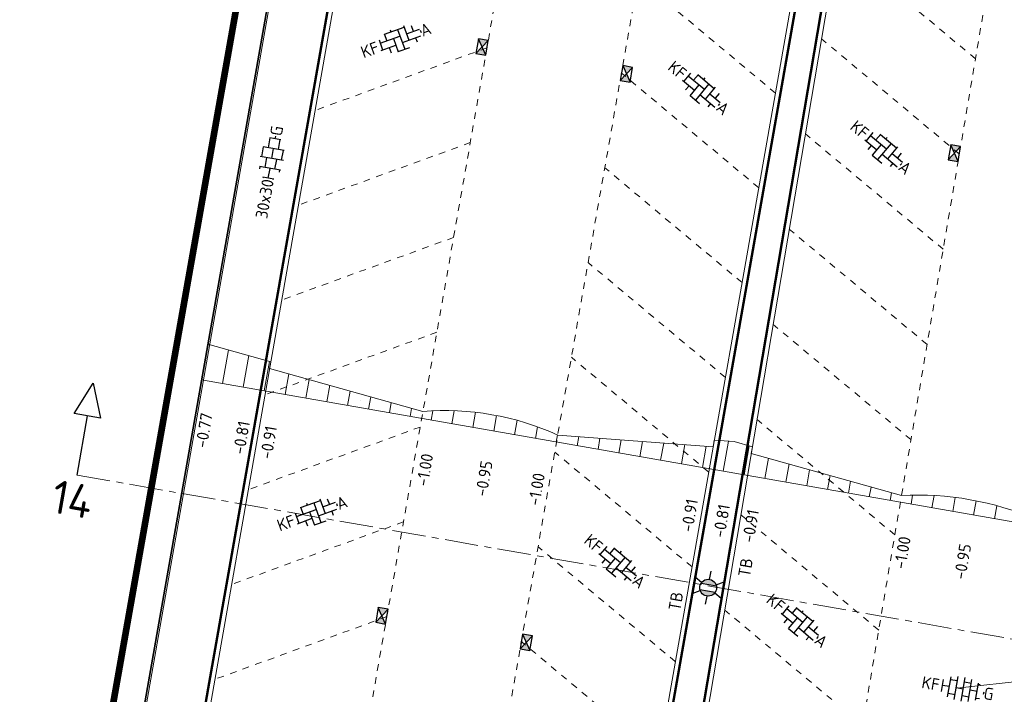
# Model space of a CAD drawing. Header units: metres. Extents: x 2514 to 227642, y 1683 to 852646.
# Tile 245 of 256: x 113870 to 113900, y 426248 to 426268. Entities that reach past the tile are written whole.
import ezdxf
from ezdxf.enums import TextEntityAlignment as Align
from ezdxf.lldxf.tags import DXFTag

# ---------------------------------------------------------------- set-up
doc = ezdxf.new("R2010")
doc.units = ezdxf.units.M
doc.linetypes.add('VW-1-1_STREEP', pattern=[2, 1, -1])
doc.linetypes.add('XX-CENTER', pattern=[8, 5, -1, 1, -1])
for name, color, linetype, lineweight in [('B-WE-KG-GRENS_PERCEEL-GV', 252, 'KG-PERCEEL', 18), ('B-WE-OG-BEBOUWING-GV', 4, 'Continuous', 35), ('N-WE-IE-MEUBILAIR_WEGMEUBILAIR_LICHTMAST-S', 7, 'Continuous', 25), ('N-WE-KG-WERKGRENS-G', 7, 'XX-CENTER', 35), ('N-WE-RI-HWA_KOLK-S', 150, 'Continuous', 25), ('N-WE-VH-KANTOPSLUITING-T18', 1, 'Continuous', 18), ('N-WE-VH-KANTOPSLUITING_ACHTERKANTBAND-G', 1, 'Continuous', 50), ('N-WE-VH-KANTOPSLUITING_TROTTOIRBAND_130 150-G', 2, 'Continuous', 13), ('N-WE-VH-M', 7, 'Continuous', 18), ('N-WE-VH-NAP-T18', 1, 'Continuous', 18), ('N-WE-VH-VERHARDING_BETONSTRAATSTEEN-S', 1, 'Continuous', 25), ('N-WE-VH-VERHARDING_STRAATBAKSTEEN-S', 1, 'Continuous', 5), ('N-WE-VH-VERHARDING_TEGEL-S', 1, 'Continuous', 25), ('N-WE-VH-VERKANTING-G', 252, 'Continuous', 5), ('N-WE-VW-MARKERING_LANGS_STREEP_11_010-G', 7, 'VW-1-1_STREEP', 13), ('X-XX-AL-VERWIJZING-S', 7, 'Continuous', 25), ('X-XX-AL-VERWIJZING_DOORSNEDE-G', 7, 'XX-CENTER', 18)]:
    doc.layers.add(name, color=color, linetype=linetype, lineweight=lineweight)
doc.styles.add('ISO', font='NLCS-ISO.ttf')
doc.styles.add('NLCS-ISO', font='NLCS-ISO.ttf', dxfattribs={"height": 1.8})
doc.styles.add('NLCS-ISO-M200-T18', font='NLCS-ISO.ttf', dxfattribs={"height": 0.36})
doc.styles.get("Standard").update_dxf_attribs({"font": 'romans'})
tags = doc.linetypes.add('KG-PERCEEL', pattern='A,5.5,-2,["P",Standard,S=1.8,R=0,X=-0.5,Y=-0.9],-2,5.5,-2,[5,NLCS.SHX,S=0.75,R=0,X=0,Y=0],-2', length=19).pattern_tags.tags
tags[6] = DXFTag(74, 10)
doc.dimstyles.new('NLCS-M200-T18-PIJL_L2_H1', dxfattribs={"dimscale": 0.2, "dimtxt": 2.5, "dimasz": 1.8, "dimexe": 2, "dimexo": 2, "dimgap": 0.7, "dimtad": 1, "dimzin": 0, "dimdsep": 46, "dimtxsty": 'NLCS-ISO-M200-T18', "dimcen": 0, "dimdle": 2, "dimclrd": 256, "dimclre": 256, "dimclrt": 1, "dimadec": 1, "dimazin": 0, "dimtfac": 1, "dimtdec": 3, "dimtofl": 0, "dimtmove": 0, "dimatfit": 3, "dimfxl": 2, "dimfxlon": 1, "dimtfillclr": 256, "dimtolj": 1, "dimtzin": 0, "dimlwd": -1, "dimlwe": -1, "dimarcsym": 0})

# ---------------------------------------------------------------- blocks, each defined once
blk = doc.blocks.new('SVH-TEGEL_300X300_DUN_HALFST_KL-SO')
for p, q in [((-1.84, 1.5), (-1.5, 1.5)), ((-1.5, -1.6), (-1.5, 1.6)), ((0, -1.78), (0, 1.78)), ((0, 1.5), (1.5, 1.5)), ((1.5, -1.6), (1.5, 1.6)), ((-3.08, 0.75), (-3, 0.75)), ((-3, -0.83), (-3, 0.83)), ((-3, 0), (-1.5, 0)), ((-1.5, 0.75), (0, 0.75)), ((0, 0), (1.5, 0)), ((1.5, 0.75), (3, 0.75)), ((3, -0.83), (3, 0.83)), ((3, 0), (3.39, 0)), ((-3.08, -0.75), (-3, -0.75)), ((-1.5, -0.75), (0, -0.75)), ((1.5, -0.75), (3, -0.75)), ((-1.84, -1.5), (-1.5, -1.5)), ((0, -1.5), (1.5, -1.5))]:
    blk.add_line(p, q)
at = {"style": 'NLCS-ISO'}
blk.add_attdef('FORMAAT', text='', height=1.8, dxfattribs=at).set_placement((-3.18, 0), align=Align.MIDDLE_RIGHT)
blk.add_attdef('KLEUR', text='', height=1.8, dxfattribs=at).set_placement((3.49, 0), align=Align.MIDDLE_LEFT)
at = {"style": 'NLCS-ISO', "flags": 1}
blk.add_attdef('FUNCTIE', text='', height=1.8, dxfattribs=at).set_placement((0.12, -3.58), align=Align.MIDDLE_CENTER)
blk = doc.blocks.new('SVH-BSS_KEIFORMAAT_HALFST_KL-SO')
for p, q in [((-1.05, -1.83), (-1.05, 1.66)), ((0, -1.88), (0, 1.71)), ((1.05, -1.75), (1.05, 1.58)), ((-3.15, -1), (-3.15, 0.83)), ((-3.15, 0), (-2.1, 0)), ((-2.1, -1.59), (-2.1, 1.42)), ((-2.1, 1.05), (-1.05, 1.05)), ((-1.05, 0), (0, 0)), ((0, 1.05), (1.05, 1.05)), ((1.05, 0), (2.1, 0)), ((2.1, -1.4), (2.1, 1.22)), ((2.1, 1.05), (2.41, 1.05)), ((3.15, -0.26), (3.15, 0.09)), ((3.15, 0), (3.16, 0)), ((-2.1, -1.05), (-1.05, -1.05)), ((0, -1.05), (1.05, -1.05)), ((2.1, -1.05), (2.64, -1.05))]:
    blk.add_line(p, q)
at = {"style": 'NLCS-ISO'}
blk.add_attdef('FORMAAT', text='', height=1.8, dxfattribs=at).set_placement((-3.62, -0.09), align=Align.MIDDLE_RIGHT)
blk.add_attdef('KLEUR', text='', height=1.8, dxfattribs=at).set_placement((3.17, -0.09), align=Align.MIDDLE_LEFT)
at = {"style": 'NLCS-ISO', "flags": 1}
blk.add_attdef('FUNCTIE', text='', height=1.8, dxfattribs=at).set_placement((0.12, -3.58), align=Align.MIDDLE_CENTER)
blk = doc.blocks.new('SVH-BSS_KEIFORMAAT_ELLEBOOG_KL-SO-flat-94')
at = {"layer": 'N-WE-VH-VERHARDING_BETONSTRAATSTEEN-S', "ltscale": 0.2}
for p, q in [((-0.45, 0.142), (0.142, 0.357)), ((0.126, 0.401), (0.286, -0.038)), ((0.214, 0.16), (0.597, 0.299)), ((0.348, 0.405), (0.411, 0.232)), ((-0.575, -0.127), (0.017, 0.088)), ((-0.454, 0.154), (-0.378, -0.055)), ((-0.274, 0.272), (-0.253, 0.214)), ((-0.181, 0.016), (-0.035, -0.384)), ((-0.055, 0.285), (0.16, -0.307)), ((0.088, -0.109), (0.638, 0.091)), ((0.483, 0.034), (0.527, -0.087)), ((0.623, 0.264), (0.647, 0.198)), ((-0.612, -0.027), (-0.504, -0.325)), ((-0.548, -0.341), (-0.109, -0.181)), ((-0.306, -0.253), (-0.249, -0.41)), ((-0.037, -0.378), (0.312, -0.252))]:
    blk.add_line(p, q, dxfattribs=at)
at = {"layer": 'N-WE-VH-VERHARDING_BETONSTRAATSTEEN-S', "style": 'NLCS-ISO'}
blk.add_attdef('KLEUR', text='', height=0.36, rotation=19.9835, dxfattribs=at).set_placement((0.638, 0.232), align=Align.MIDDLE_LEFT)
blk.add_attdef('FORMAAT', text='', height=0.36, rotation=19.9835, dxfattribs=at).set_placement((-0.638, -0.232), align=Align.MIDDLE_RIGHT)
at = {"layer": 'N-WE-VH-VERHARDING_BETONSTRAATSTEEN-S', "style": 'NLCS-ISO', "flags": 1}
blk.add_attdef('FUNCTIE', text='', height=0.36, rotation=19.9835, dxfattribs=at).set_placement((0.267, -0.666), align=Align.MIDDLE_CENTER)
blk = doc.blocks.new('SVH-BSS_KEIFORMAAT_ELLEBOOG_KL-SO-flat-95')
at = {"layer": 'N-WE-VH-VERHARDING_BETONSTRAATSTEEN-S', "ltscale": 0.2}
for p, q in [((-0.569, 0.303), (-0.211, 0.004)), ((-0.33, 0.516), (-0.533, 0.273)), ((-0.399, 0.434), (0.085, 0.03)), ((-0.094, 0.471), (-0.238, 0.299)), ((-0.103, 0.46), (0.38, 0.056)), ((0.098, 0.373), (0.058, 0.326)), ((-0.372, 0.138), (-0.48, 0.01)), ((-0.077, 0.165), (-0.35, -0.162)), ((0.219, 0.191), (-0.185, -0.292)), ((0.41, 0.092), (0.111, -0.266)), ((-0.346, -0.158), (-0.061, -0.396)), ((-0.05, -0.131), (0.399, -0.507)), ((0.246, -0.105), (0.558, -0.366)), ((0.525, -0.098), (0.407, -0.24)), ((0.272, -0.401), (0.189, -0.5)), ((0.541, -0.406), (0.495, -0.461))]:
    blk.add_line(p, q, dxfattribs=at)
at = {"layer": 'N-WE-VH-VERHARDING_BETONSTRAATSTEEN-S', "style": 'NLCS-ISO'}
blk.add_attdef('FORMAAT', text='', height=0.36, rotation=320.0801, dxfattribs=at).set_placement((-0.521, 0.436), align=Align.MIDDLE_RIGHT)
at = {"layer": 'N-WE-VH-VERHARDING_BETONSTRAATSTEEN-S', "style": 'NLCS-ISO', "flags": 1}
blk.add_attdef('FUNCTIE', text='', height=0.36, rotation=320.0801, dxfattribs=at).set_placement((-0.442, -0.565), align=Align.MIDDLE_CENTER)
at = {"layer": 'N-WE-VH-VERHARDING_BETONSTRAATSTEEN-S', "style": 'NLCS-ISO'}
blk.add_attdef('KLEUR', text='', height=0.36, rotation=320.0801, dxfattribs=at).set_placement((0.521, -0.436), align=Align.MIDDLE_LEFT)
blk = doc.blocks.new('SVH-BSS_KEIFORMAAT_ELLEBOOG_KL-SO-flat-96')
at = {"layer": 'N-WE-VH-VERHARDING_BETONSTRAATSTEEN-S', "ltscale": 0.2}
for p, q in [((-0.569, 0.303), (-0.211, 0.004)), ((-0.33, 0.516), (-0.533, 0.273)), ((-0.399, 0.434), (0.085, 0.03)), ((-0.094, 0.471), (-0.238, 0.299)), ((-0.103, 0.46), (0.38, 0.056)), ((0.098, 0.373), (0.058, 0.326)), ((-0.372, 0.138), (-0.48, 0.01)), ((-0.077, 0.165), (-0.35, -0.162)), ((0.219, 0.191), (-0.185, -0.292)), ((0.41, 0.092), (0.111, -0.266)), ((-0.346, -0.158), (-0.061, -0.396)), ((-0.05, -0.131), (0.399, -0.507)), ((0.246, -0.105), (0.558, -0.366)), ((0.525, -0.098), (0.407, -0.24)), ((0.272, -0.401), (0.189, -0.5)), ((0.541, -0.406), (0.495, -0.461))]:
    blk.add_line(p, q, dxfattribs=at)
at = {"layer": 'N-WE-VH-VERHARDING_BETONSTRAATSTEEN-S', "style": 'NLCS-ISO'}
blk.add_attdef('FORMAAT', text='', height=0.36, rotation=320.0801, dxfattribs=at).set_placement((-0.521, 0.436), align=Align.MIDDLE_RIGHT)
at = {"layer": 'N-WE-VH-VERHARDING_BETONSTRAATSTEEN-S', "style": 'NLCS-ISO', "flags": 1}
blk.add_attdef('FUNCTIE', text='', height=0.36, rotation=320.0801, dxfattribs=at).set_placement((-0.442, -0.565), align=Align.MIDDLE_CENTER)
at = {"layer": 'N-WE-VH-VERHARDING_BETONSTRAATSTEEN-S', "style": 'NLCS-ISO'}
blk.add_attdef('KLEUR', text='', height=0.36, rotation=320.0801, dxfattribs=at).set_placement((0.521, -0.436), align=Align.MIDDLE_LEFT)
blk = doc.blocks.new('SVH-BSS_KEIFORMAAT_ELLEBOOG_KL-SO-flat-97')
at = {"layer": 'N-WE-VH-VERHARDING_BETONSTRAATSTEEN-S', "ltscale": 0.2}
for p, q in [((-0.45, 0.142), (0.142, 0.357)), ((0.126, 0.401), (0.286, -0.038)), ((0.214, 0.16), (0.597, 0.299)), ((0.348, 0.405), (0.411, 0.232)), ((-0.575, -0.127), (0.017, 0.088)), ((-0.454, 0.154), (-0.378, -0.055)), ((-0.274, 0.272), (-0.253, 0.214)), ((-0.181, 0.016), (-0.035, -0.384)), ((-0.055, 0.285), (0.16, -0.307)), ((0.088, -0.109), (0.638, 0.091)), ((0.483, 0.034), (0.527, -0.087)), ((0.623, 0.264), (0.647, 0.198)), ((-0.612, -0.027), (-0.504, -0.325)), ((-0.548, -0.341), (-0.109, -0.181)), ((-0.306, -0.253), (-0.249, -0.41)), ((-0.037, -0.378), (0.312, -0.252))]:
    blk.add_line(p, q, dxfattribs=at)
at = {"layer": 'N-WE-VH-VERHARDING_BETONSTRAATSTEEN-S', "style": 'NLCS-ISO'}
blk.add_attdef('KLEUR', text='', height=0.36, rotation=19.9835, dxfattribs=at).set_placement((0.638, 0.232), align=Align.MIDDLE_LEFT)
blk.add_attdef('FORMAAT', text='', height=0.36, rotation=19.9835, dxfattribs=at).set_placement((-0.638, -0.232), align=Align.MIDDLE_RIGHT)
at = {"layer": 'N-WE-VH-VERHARDING_BETONSTRAATSTEEN-S', "style": 'NLCS-ISO', "flags": 1}
blk.add_attdef('FUNCTIE', text='', height=0.36, rotation=19.9835, dxfattribs=at).set_placement((0.267, -0.666), align=Align.MIDDLE_CENTER)
blk = doc.blocks.new('SVH-BSS_KEIFORMAAT_ELLEBOOG_KL-SO-flat-98')
at = {"layer": 'N-WE-VH-VERHARDING_BETONSTRAATSTEEN-S', "ltscale": 0.2}
for p, q in [((-0.569, 0.303), (-0.211, 0.004)), ((-0.33, 0.516), (-0.533, 0.273)), ((-0.399, 0.434), (0.085, 0.03)), ((-0.094, 0.471), (-0.238, 0.299)), ((-0.103, 0.46), (0.38, 0.056)), ((0.098, 0.373), (0.058, 0.326)), ((-0.372, 0.138), (-0.48, 0.01)), ((-0.077, 0.165), (-0.35, -0.162)), ((0.219, 0.191), (-0.185, -0.292)), ((0.41, 0.092), (0.111, -0.266)), ((-0.346, -0.158), (-0.061, -0.396)), ((-0.05, -0.131), (0.399, -0.507)), ((0.246, -0.105), (0.558, -0.366)), ((0.525, -0.098), (0.407, -0.24)), ((0.272, -0.401), (0.189, -0.5)), ((0.541, -0.406), (0.495, -0.461))]:
    blk.add_line(p, q, dxfattribs=at)
at = {"layer": 'N-WE-VH-VERHARDING_BETONSTRAATSTEEN-S', "style": 'NLCS-ISO'}
blk.add_attdef('FORMAAT', text='', height=0.36, rotation=320.0801, dxfattribs=at).set_placement((-0.521, 0.436), align=Align.MIDDLE_RIGHT)
at = {"layer": 'N-WE-VH-VERHARDING_BETONSTRAATSTEEN-S', "style": 'NLCS-ISO', "flags": 1}
blk.add_attdef('FUNCTIE', text='', height=0.36, rotation=320.0801, dxfattribs=at).set_placement((-0.442, -0.565), align=Align.MIDDLE_CENTER)
at = {"layer": 'N-WE-VH-VERHARDING_BETONSTRAATSTEEN-S', "style": 'NLCS-ISO'}
blk.add_attdef('KLEUR', text='', height=0.36, rotation=320.0801, dxfattribs=at).set_placement((0.521, -0.436), align=Align.MIDDLE_LEFT)
blk = doc.blocks.new('SVH-BSS_KEIFORMAAT_ELLEBOOG_KL-SO-flat-99')
at = {"layer": 'N-WE-VH-VERHARDING_BETONSTRAATSTEEN-S', "ltscale": 0.2}
for p, q in [((-0.569, 0.303), (-0.211, 0.004)), ((-0.33, 0.516), (-0.533, 0.273)), ((-0.399, 0.434), (0.085, 0.03)), ((-0.094, 0.471), (-0.238, 0.299)), ((-0.103, 0.46), (0.38, 0.056)), ((0.098, 0.373), (0.058, 0.326)), ((-0.372, 0.138), (-0.48, 0.01)), ((-0.077, 0.165), (-0.35, -0.162)), ((0.219, 0.191), (-0.185, -0.292)), ((0.41, 0.092), (0.111, -0.266)), ((-0.346, -0.158), (-0.061, -0.396)), ((-0.05, -0.131), (0.399, -0.507)), ((0.246, -0.105), (0.558, -0.366)), ((0.525, -0.098), (0.407, -0.24)), ((0.272, -0.401), (0.189, -0.5)), ((0.541, -0.406), (0.495, -0.461))]:
    blk.add_line(p, q, dxfattribs=at)
at = {"layer": 'N-WE-VH-VERHARDING_BETONSTRAATSTEEN-S', "style": 'NLCS-ISO'}
blk.add_attdef('FORMAAT', text='', height=0.36, rotation=320.0801, dxfattribs=at).set_placement((-0.521, 0.436), align=Align.MIDDLE_RIGHT)
at = {"layer": 'N-WE-VH-VERHARDING_BETONSTRAATSTEEN-S', "style": 'NLCS-ISO', "flags": 1}
blk.add_attdef('FUNCTIE', text='', height=0.36, rotation=320.0801, dxfattribs=at).set_placement((-0.442, -0.565), align=Align.MIDDLE_CENTER)
at = {"layer": 'N-WE-VH-VERHARDING_BETONSTRAATSTEEN-S', "style": 'NLCS-ISO'}
blk.add_attdef('KLEUR', text='', height=0.36, rotation=320.0801, dxfattribs=at).set_placement((0.521, -0.436), align=Align.MIDDLE_LEFT)
blk = doc.blocks.new('N-SRI-KOLK_STRAAT_450X300-SO')
h = blk.add_hatch(color=256)
h.dxf.hatch_style = 1
h.paths.add_polyline_path([(0, 0.75), (-1.125, 1.5), (-1.125, 0)])
h.paths.add_polyline_path([(1.125, 1.5), (0, 0.75), (1.125, 0)])
for p, q in [((-1.125, 0), (1.125, 1.5)), ((1.125, 0), (-1.125, 1.5))]:
    blk.add_line(p, q)
at = {"flags": 128}
blk.add_lwpolyline([(-1.125, 0), (1.125, 0), (1.125, 1.5), (-1.125, 1.5)], close=True, dxfattribs=at)
blk = doc.blocks.new('SAL-VERWIJZING_DOORSNEDE_BOVEN-SO')
for p, q in [((-2, 9), (0, 14)), ((0, 14), (2, 9)), ((2, 9), (-2, 9)), ((0, 0), (0, 9))]:
    blk.add_line(p, q)
at = {"lineweight": 50, "style": 'NLCS-ISO'}
blk.add_attdef('...', text='', height=5, dxfattribs=at).set_placement((-0.05, -1.19), align=Align.TOP_CENTER)
blk = doc.blocks.new('N-SIE-WEG_LICHTMAST-SO')
h = blk.add_hatch(color=256)
h.paths.add_polyline_path([(1.16, 0.5, 0.658505), (-1.16, 0.5)])
h.paths.add_polyline_path([(-1.16, -0.5, 0.658505), (1.16, -0.5)])
at = {"flags": 128}
for points in [[(0, 1.27), (0, 2.53)], [(-2.19, 1.27), (-1.1, 0.63)], [(-1.16, 0.5), (1.16, 0.5)], [(1.1, 0.63), (2.19, 1.27)], [(-2.19, -1.27), (-1.1, -0.63)], [(-1.16, -0.5), (1.16, -0.5)], [(0, -1.27), (0, -2.53)], [(2.19, -1.27), (1.1, -0.63)]]:
    blk.add_lwpolyline(points, dxfattribs=at)
at = {"ltscale": 0.5}
blk.add_circle((0, 0), 1.27, dxfattribs=at)
at = {"style": 'NLCS-ISO'}
blk.add_attdef('TYPE', text='', height=1.8, dxfattribs=at).set_placement((0, 2.53), align=Align.BOTTOM_CENTER)

msp = doc.modelspace()

# ---------------------------------------------------------------- hatches: boundary and pattern name
at = {"layer": 'N-WE-VH-VERKANTING-G', "ltscale": 0.2}
h = msp.add_hatch(dxfattribs=at)
h.set_pattern_fill('ANSI31', color=256, scale=0.2, angle=45)
h.set_pattern_definition([(80.0683, (113875.6578, 426256.9725), (-0.625484, 0.109521), [])])
edge = h.paths.add_edge_path()
edge.add_line((113875.658, 426256.973), (113904.829, 426251.865))
edge.add_line((113904.829, 426251.865), (113904.965, 426252.666))
edge.add_line((113904.965, 426252.666), (113902.612, 426252.84))
edge.add_line((113902.612, 426252.84), (113902.578, 426252.643))
edge.add_line((113902.578, 426252.643), (113900.677, 426252.787))
edge.add_arc((113897.146, 426244.644), 8.875, 66.558, 93.2785)
edge.add_line((113896.638, 426253.505), (113892.137, 426254.773))
edge.add_line((113892.137, 426254.773), (113892.171, 426254.97))
edge.add_line((113892.171, 426254.97), (113891.621, 426255.124))
edge.add_line((113891.621, 426255.124), (113891.027, 426255.168))
edge.add_line((113891.027, 426255.168), (113890.993, 426254.971))
edge.add_line((113890.993, 426254.971), (113886.333, 426255.322))
edge.add_arc((113882.956, 426247.902), 8.153, 65.5273, 94.6541)
edge.add_line((113882.294, 426256.027), (113877.699, 426257.322))
edge.add_line((113877.699, 426257.322), (113877.734, 426257.519))
edge.add_line((113877.734, 426257.519), (113875.847, 426258.047))
edge.add_line((113875.847, 426258.047), (113875.658, 426256.973))

# ---------------------------------------------------------------- linework, layer by layer
at = {"layer": 'B-WE-KG-GRENS_PERCEEL-GV', "ltscale": 0.2}
msp.add_lwpolyline([(113816.888, 426219.635), (113815.241, 426210.386), (113865.98, 426201.682), (113866.854, 426206.651), (113880.048, 426281.633)], dxfattribs=at)
at = {"layer": 'B-WE-OG-BEBOUWING-GV'}
msp.add_lwpolyline([(113870.098, 426225.377), (113879.99, 426281.592), (113874.058, 426282.62), (113871.934, 426270.543), (113863.093, 426272.097)], dxfattribs=at)
at = {"layer": 'N-WE-KG-WERKGRENS-G', "ltscale": 0.5, "const_width": 0.2, "flags": 128}
msp.add_lwpolyline([(113539.652, 426425.541), (113533.034, 426426.579), (113512.978, 426310.885), (113509.106, 426305.095), (113507.039, 426292.73), (113504.728, 426279.396), (113497.949, 426267.392), (113491.721, 426263.905), (113496.136, 426256.365), (113502.435, 426260.053, -0.182232), (113509.838, 426261.318, -0.126544), (113516.642, 426258.09), (113523.828, 426262.829), (113521.668, 426266.104), (113525.98, 426265.334), (113539.291, 426339.571), (113541.863, 426353.106), (113543.716, 426365.72), (113550.178, 426401.905), (113551.547, 426409.78), (113574.553, 426405.734), (113573.157, 426397.506), (113607.198, 426391.573), (113606.914, 426389.946), (113619.162, 426387.845), (113613.609, 426356.275), (113601.182, 426358.276), (113600.845, 426356.182), (113597.954, 426356.648), (113593.562, 426350.547), (113574.97, 426354.003), (113574.327, 426350.546), (113615.634, 426343.691), (113593.57, 426263.699, 0.356973), (113596.583, 426256.89), (113595.271, 426248.698), (113599.487, 426248.023), (113601.054, 426254.868), (113602.72, 426255.869), (113636.901, 426249.843), (113711.239, 426237.251), (113711.078, 426236.35), (113716.526, 426235.533), (113716.685, 426236.595), (113718.512, 426236.321), (113734.103, 426277.353), (113735.865, 426278.617), (113776.182, 426271.575), (113774.564, 426262.996), (113804.256, 426258), (113798.274, 426223.759), (113796.469, 426212.743), (113816.717, 426209.189), (113821.532, 426236.979), (113822.449, 426236.82), (113823.388, 426242.034), (113822.132, 426242.26), (113830.108, 426272.94), (113832.685, 426287.571), (113850.983, 426284.543), (113878.799, 426279.99), (113865.198, 426203.132), (113884.246, 426200.097), (113884.458, 426196.374), (113883.446, 426190.397), (113921.214, 426183.978), (113921.482, 426185.328), (113923.778, 426184.872), (113926.223, 426198.093), (113928.449, 426210.745), (113964.907, 426204.42), (113960.406, 426178.602), (113963.561, 426178.134), (113967.734, 426203.401), (113997.515, 426198.193), (113998.702, 426198.006), (113998.957, 426199.616), (114022.375, 426195.633), (114018.261, 426170.621), (114024.177, 426169.647), (114029.085, 426200.395), (114026.448, 426200.718), (114031.499, 426230.088), (114054.44, 426226.248), (114057.477, 426225.696), (114056.841, 426222.197), (114059.961, 426221.626), (114065.65, 426244.354), (114035.59, 426249.218), (114041.184, 426283.399), (114056.073, 426280.709), (114056.721, 426283.698), (114042.185, 426286.164), (114046.915, 426313.16), (114065.34, 426310.078), (114066.402, 426316.804), (114058.916, 426317.879), (114056.3, 426327.344), (114067.79, 426392.772), (114039.145, 426397.909), (113967.805, 426410.127), (113958.58, 426362.909), (114027.859, 426351.392), (114036.556, 426349.826), (114034.317, 426336.794), (114032.043, 426337.194), (114031.497, 426333.947), (114035.343, 426333.283), (114031.409, 426310.162), (113989.982, 426317.452), (113994.21, 426340.55), (114008.87, 426338.023), (114009.525, 426341.433), (113875.208, 426365.513)], format="xyb", dxfattribs=at)
at = {"layer": 'N-WE-VH-KANTOPSLUITING_ACHTERKANTBAND-G', "ltscale": 0.2}
msp.add_line((113886.491, 426222.313), (113896.553, 426281.765), dxfattribs=at)
for points in [[(113886.586, 426281.352, -0.194093), (113886.42, 426281.202), (113881.429, 426279.383), (113871.663, 426223.887), (113876.573, 426225.675)], [(113890.936, 426280.615), (113890.936, 426280.615, 0.26823), (113891.039, 426280.333), (113895.022, 426277.001), (113884.98, 426219.933)]]:
    msp.add_lwpolyline(points, format="xyb", dxfattribs=at)
at = {"layer": 'N-WE-VH-KANTOPSLUITING_TROTTOIRBAND_130 150-G', "ltscale": 0.2}
for p, q in [((113896.657, 426281.482), (113886.639, 426222.288)), ((113884.832, 426219.959), (113894.859, 426276.941))]:
    msp.add_line(p, q, dxfattribs=at)
msp.add_lwpolyline([(113886.765, 426281.434), (113886.745, 426281.32, -0.267949), (113886.552, 426281.09), (113881.562, 426279.272), (113871.856, 426224.117), (113876.521, 426225.816, -0.57735), (113876.92, 426225.482), (113874.087, 426209.386)], format="xyb", dxfattribs=at)
at = {"layer": 'N-WE-VH-VERKANTING-G', "ltscale": 0.2}
msp.add_line((113880.423, 426256.357), (113880.423, 426256.357), dxfattribs=at)
at = {"layer": 'N-WE-VH-VERKANTING-G', "ltscale": 0.2, "flags": 128}
msp.add_lwpolyline([(113875.658, 426256.973), (113904.829, 426251.865), (113904.965, 426252.666), (113902.612, 426252.84), (113902.578, 426252.643), (113900.677, 426252.787, 0.117121), (113896.638, 426253.505), (113892.137, 426254.773), (113892.171, 426254.97), (113891.621, 426255.124), (113891.027, 426255.168), (113890.993, 426254.971), (113886.333, 426255.322, 0.127778), (113882.294, 426256.027), (113877.699, 426257.322), (113877.734, 426257.519), (113875.847, 426258.047)], format="xyb", close=True, dxfattribs=at)
at = {"layer": 'N-WE-VW-MARKERING_LANGS_STREEP_11_010-G', "ltscale": 0.2}
msp.add_line((113886.715, 426281.15), (113876.724, 426224.373), dxfattribs=at)
at = {"layer": 'N-WE-VW-MARKERING_LANGS_STREEP_11_010-G', "ltscale": 0.2, "flags": 128}
msp.add_lwpolyline([(113890.744, 426280.385), (113880.698, 426223.296, 0.032559), (113880.618, 426222.606)], format="xyb", dxfattribs=at)
for points in [[(113901.079, 426279.744), (113891.212, 426221.446)], [(113898.855, 426266.604), (113894.724, 426270.06)], [(113892.859, 426265.576), (113888.744, 426269.02)], [(113898.372, 426263.749), (113894.241, 426267.205)], [(113884.214, 426266.934), (113879.06, 426265.057)], [(113892.359, 426262.735), (113888.244, 426266.178)], [(113897.889, 426260.893), (113893.758, 426264.35)], [(113883.713, 426264.091), (113878.56, 426262.214)], [(113891.859, 426259.893), (113887.744, 426263.337)], [(113897.406, 426258.038), (113893.274, 426261.494)], [(113883.213, 426261.248), (113878.06, 426259.371)], [(113891.359, 426257.052), (113887.244, 426260.495)], [(113896.922, 426255.183), (113892.791, 426258.639)], [(113882.713, 426258.405), (113877.559, 426256.528)], [(113890.859, 426254.211), (113886.744, 426257.654)], [(113896.439, 426252.327), (113892.308, 426255.784)], [(113882.213, 426255.562), (113877.059, 426253.684)], [(113890.359, 426251.369), (113886.244, 426254.813)], [(113895.956, 426249.472), (113891.825, 426252.928)], [(113881.712, 426252.719), (113876.559, 426250.841)], [(113889.859, 426248.528), (113885.744, 426251.971)], [(113895.472, 426246.617), (113891.341, 426250.073)], [(113881.212, 426249.876), (113876.059, 426247.998)], [(113889.359, 426245.687), (113885.244, 426249.13)]]:
    msp.add_lwpolyline(points, dxfattribs=at)
at = {"layer": 'X-XX-AL-VERWIJZING_DOORSNEDE-G', "ltscale": 0.2, "flags": 128}
msp.add_lwpolyline([(113871.926, 426254.121), (113903.907, 426248.51)], dxfattribs=at)

# ---------------------------------------------------------------- block references
at = {"layer": 'N-WE-IE-MEUBILAIR_WEGMEUBILAIR_LICHTMAST-S', "xscale": 0.2, "yscale": 0.2, "zscale": 0.2, "rotation": 350.1566500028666}
msp.add_blockref('N-SIE-WEG_LICHTMAST-SO', (113890.843, 426250.744), dxfattribs=at)
at = {"layer": 'N-WE-RI-HWA_KOLK-S', "ltscale": 0.2}
for p, xscale, yscale, zscale, rotation in [((113884.214, 426266.934), 0.2, 0.2, 0.2, 80.01998975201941), ((113888.244, 426266.178), 0.2, 0.2, 0.2, 260.0199897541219), ((113898.372, 426263.749), 0.2000000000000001, 0.2000000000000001, 0.2000000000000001, 80.39361641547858), ((113881.212, 426249.876), 0.2, 0.2, 0.2, 80.01998975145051), ((113885.244, 426249.13), 0.2, 0.2, 0.2, 260.0199897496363)]:
    msp.add_blockref('N-SRI-KOLK_STRAAT_450X300-SO', p, dxfattribs=dict(at, xscale=xscale, yscale=yscale, zscale=zscale, rotation=rotation))
at = {"layer": 'N-WE-VH-VERHARDING_BETONSTRAATSTEEN-S', "ltscale": 0.2, "xscale": 0.2, "yscale": 0.2, "zscale": 0.2, "rotation": 350.0500476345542}
msp.add_blockref('SVH-BSS_KEIFORMAAT_HALFST_KL-SO', (113898.489, 426247.715), dxfattribs=at).add_auto_attribs({'FORMAAT': 'KF', 'KLEUR': 'G'})
at = {"layer": 'N-WE-VH-VERHARDING_STRAATBAKSTEEN-S', "ltscale": 0.2}
for name, p in [('SVH-BSS_KEIFORMAAT_ELLEBOOG_KL-SO-flat-94', (113881.589, 426267.197)), ('SVH-BSS_KEIFORMAAT_ELLEBOOG_KL-SO-flat-95', (113890.645, 426265.66)), ('SVH-BSS_KEIFORMAAT_ELLEBOOG_KL-SO-flat-96', (113896.108, 426263.874)), ('SVH-BSS_KEIFORMAAT_ELLEBOOG_KL-SO-flat-97', (113879.078, 426253.005)), ('SVH-BSS_KEIFORMAAT_ELLEBOOG_KL-SO-flat-98', (113888.133, 426251.468)), ('SVH-BSS_KEIFORMAAT_ELLEBOOG_KL-SO-flat-99', (113893.596, 426249.682))]:
    msp.add_blockref(name, p, dxfattribs=at).add_auto_attribs({'FORMAAT': 'KF', 'KLEUR': 'A'})
at = {"layer": 'N-WE-VH-VERHARDING_TEGEL-S', "xscale": 0.2, "yscale": 0.2, "zscale": 0.2, "rotation": 80.01356216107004}
msp.add_blockref('SVH-TEGEL_300X300_DUN_HALFST_KL-SO', (113877.763, 426263.615), dxfattribs=at).add_auto_attribs({'FORMAAT': '30x30', 'KLEUR': 'G'})
at = {"layer": 'X-XX-AL-VERWIJZING-S', "ltscale": 0.2, "xscale": 0.2, "yscale": 0.2, "zscale": 0.2, "rotation": 350.0500476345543}
msp.add_blockref('SAL-VERWIJZING_DOORSNEDE_BOVEN-SO', (113871.926, 426254.121), dxfattribs=at).add_auto_attribs({'...': '14'})

# ---------------------------------------------------------------- texts
at = {"layer": 'N-WE-VH-KANTOPSLUITING-T18', "style": 'NLCS-ISO-M200-T18'}
for p in [(113892.092, 426251.042), (113890.003, 426250.029)]:
    msp.add_text('TB', height=0.36, rotation=80.1086, dxfattribs=at).set_placement(p)
at = {"layer": 'N-WE-VH-NAP-T18', "style": 'ISO'}
for s, p in [('-0.77', (113875.816, 426254.915)), ('-0.81', (113876.94, 426254.72)), ('-0.91', (113877.756, 426254.578)), ('-1.00', (113882.44, 426253.765)), ('-0.95', (113884.204, 426253.459)), ('-1.00', (113885.79, 426253.184)), ('-0.91', (113890.374, 426252.389)), ('-0.81', (113891.333, 426252.222)), ('-0.91', (113892.204, 426252.071)), ('-1.00', (113896.754, 426251.282)), ('-0.95', (113898.551, 426250.97))]:
    msp.add_text(s, height=0.36, rotation=80.1086, dxfattribs=at).set_placement(p)

# ---------------------------------------------------------------- leaders
at = {"layer": 'N-WE-VH-M', "ltscale": 0.2}
msp.add_leader([(113902.142, 426248.156), (113898.387, 426247.743)], dimstyle='NLCS-M200-T18-PIJL_L2_H1', override={"dimasz": 1, "dimgap": 0.7, "dimtad": 0, "dimldrblk": 'Dot'}, dxfattribs=at)

doc.saveas('drawing.dxf')
